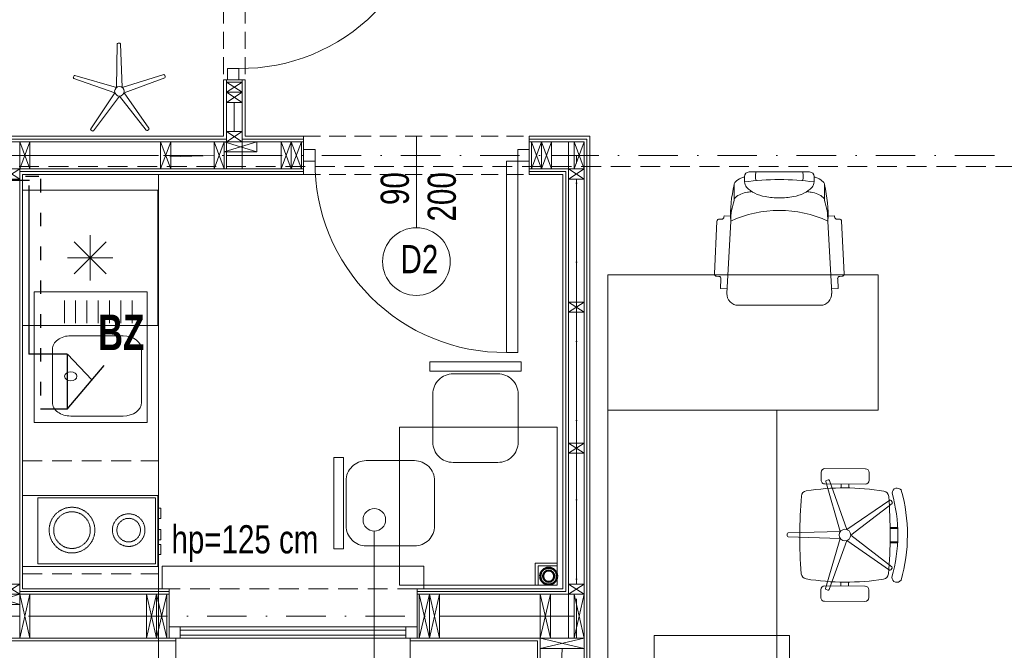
# Model space of a CAD drawing. Header units: inches. Extents: x 57112 to 98566, y -51777 to -16564.
# Tile 41 of 138: x 71891 to 72328, y -20690 to -20411. Entities that reach past the tile are written whole.
import ezdxf
from ezdxf import colors
from ezdxf.entities.mleader import LeaderData, LeaderLine
from ezdxf.lldxf.tags import DXFTag
from ezdxf.math import Vec2, Vec3

# ---------------------------------------------------------------- set-up
doc = ezdxf.new("R2010")
doc.units = ezdxf.units.IN
doc.header["$MEASUREMENT"] = 0
for name, pattern in [('ACAD_ISO03W100', [30, 12, -18]), ('DASHDOT', [1, 0.5, -0.25, 0, -0.25]), ('DASHED2', [0.375, 0.25, -0.125]), ('HIDDEN', [0.375, 0.25, -0.125])]:
    doc.linetypes.add(name, pattern=pattern)
doc.layers.get('0').update_dxf_attribs({"color": 251, "lineweight": 0})
for name, color, linetype, lineweight in [('# 01 WODA CIEPŁA', 20, 'ACAD_ISO03W100', 30), ('# 01 WODA SREDNICE', 184, 'Continuous', 0), ('# 01 WODA ZIMNA', 5, 'Continuous', 30), ('## 02 KS PION', 3, 'Continuous', 30), ('## 05 PODGRZEWACZ', 1, 'SOLID', 30), ('A11-kuchnia', 251, 'Continuous', 13), ('A21b-ściana szkielet', 3, 'Continuous', 20), ('A8-opisy pomieszczeń', 250, 'Continuous', 0), ('Kociol', 6, 'Continuous', 30), ('p-- zero bud', 250, 'Continuous', 0), ('p--dach', 251, 'Continuous', 30), ('p--drzwi', 251, 'Continuous', 0), ('p--konst-słupy', 251, 'Continuous', 0), ('p--meble wyp.', 251, 'Continuous', 0), ('p--ocieplenie w.wew.', 251, 'Continuous', 0), ('p--okna', 251, 'Continuous', 0), ('p--opis drzwi', 252, 'Continuous', 0), ('p--opis okna', 251, 'Continuous', 0), ('p--osie konstr', 250, 'DASHDOT', 15), ('p--podciąg', 251, 'Continuous', 0), ('p--płyta GK', 251, 'Continuous', 0), ('p--ściana szkielet', 251, 'Continuous', 0)]:
    doc.layers.add(name, color=color, linetype=linetype, lineweight=lineweight)
doc.layers.add('## 01 WODA ARMATURA', color=6, linetype='Continuous')
doc.styles.add('1-100', font='arial.ttf', dxfattribs={"width": 0.75, "height": 18})
doc.styles.add('1-50', font='arial.ttf', dxfattribs={"width": 0.75, "height": 12.5})
doc.styles.add('GENERATED_STYLE_7', font='arialbd.ttf', dxfattribs={"width": 0.75})
doc.styles.get("Standard").update_dxf_attribs({"font": 'arial.ttf', "width": 0.75})
doc.styles.add('STYL-1', font='arial.ttf', dxfattribs={"width": 0.75})
doc.linetypes.add('BATTING', pattern='A,0.0001,-0.1,[134,ltypeshp.shx,S=0.1,R=0,X=-0.1,Y=0],-0.2,[134,ltypeshp.shx,S=0.1,R=180,X=0.1,Y=0],-0.1', length=0.4001)
tags = doc.linetypes.add('SOLID', pattern=[10, 10, 0]).pattern_tags.tags
tags[6:7] = [DXFTag(74, 4), DXFTag(75, 0), DXFTag(340, '0'), DXFTag(46, 0.0), DXFTag(50, 0.0), DXFTag(44, 0.0), DXFTag(45, 0.0)]
tags[4:5] = [DXFTag(74, 4), DXFTag(75, 0), DXFTag(340, '0'), DXFTag(46, 0.0), DXFTag(50, 0.0), DXFTag(44, 0.0), DXFTag(45, 0.0)]

# ---------------------------------------------------------------- blocks, each defined once
blk = doc.blocks.new('drzwi-90-100')
for p, q in [((10.1, 87.38), (5.05, 87.38)), ((5.05, 87.38), (5.05, 2.53)), ((10.1, 2.53), (10.1, 87.38)), ((5.05, 2.53), (0, 2.53)), ((0, 2.53), (0, -2.53)), ((5.05, -2.53), (5.05, 2.53)), ((5.05, 2.53), (10.1, 2.53)), ((100, 2.53), (94.95, 2.53)), ((94.95, 2.53), (94.95, -2.53)), ((100, -2.53), (100, 2.53)), ((0, -2.53), (5.05, -2.53)), ((94.95, -2.53), (100, -2.53))]:
    blk.add_line(p, q)
blk.add_arc((10.8, 3.23), 84.15, 359.5233, 90.4767)
blk = doc.blocks.new('sof11_r')
for p, q in [((20.87, 36.93), (20.93, 35.93)), ((45.17, 39.11), (21.82, 37.98)), ((46.23, 38.16), (46.28, 37.16)), ((51.6, 36.44), (47.33, 36.22)), ((51.6, 36.44), (51.76, 33.45)), ((19.98, 34.88), (19.38, 34.85)), ((19.38, 34.85), (19.53, 31.85)), ((53.8, 33.56), (21.8, 31.85)), ((12.61, 30.34), (5.61, 30.34)), ((59.07, -7.89), (59.07, 28.56)), ((0, 23.76), (0, -3.09)), ((2, 25.76), (4.37, 25.76)), ((2, -5.09), (4.37, -5.09)), ((12.61, -9.66), (5.61, -9.66)), ((19.38, -14.18), (19.53, -11.18)), ((53.8, -12.88), (21.8, -11.18)), ((51.6, -15.77), (51.76, -12.78)), ((19.98, -14.21), (19.38, -14.18)), ((20.87, -16.26), (20.93, -15.26)), ((45.17, -18.43), (21.82, -17.31)), ((46.23, -17.49), (46.28, -16.49)), ((51.6, -15.77), (47.33, -15.54))]:
    blk.add_line(p, q)
for points in [[(2.23, 25.76, -0.030204), (2.78, 27.41, -0.097163), (4.32, 29.79, -0.203453), (5.61, 30.34, -0.203453)], [(8.71, 22.55, -0.01879), (8.95, 24.41, -0.054131), (9.78, 27.41, -0.097163), (11.32, 29.79, -0.203453), (12.61, 30.34, -0.203453)], [(4.37, -5.09, 0.184283), (6.75, -4.18, 0.102242), (9.43, -0.57, 0.061197), (10.93, 4.08, 0.047488), (11.52, 10.34, 0.047488), (10.93, 16.59, 0.061197), (9.43, 21.24, 0.102242), (6.75, 24.85, 0.184283), (4.37, 25.76, 0.184283)], [(8.71, -1.88, 0.01879), (8.95, -3.74, 0.054131), (9.78, -6.74, 0.097163), (11.32, -9.12, 0.203453), (12.61, -9.66, 0.203453)], [(2.23, -5.09, 0.030204), (2.78, -6.74, 0.097163), (4.32, -9.12, 0.203453), (5.61, -9.66, 0.203453)]]:
    blk.add_lwpolyline(points, format="xyb")
for centre, radius, start, end in [((19.93, 35.88), 1, 273.0448, 3.0448), ((21.87, 36.99), 1, 93.0448, 183.0448), ((45.23, 38.11), 1, 3.0448, 93.0448), ((47.28, 37.21), 1, 183.0448, 273.0448), ((18.77, -22.91), 54.85, 86.8308, 103.8805), ((21.41, 5.61), 26.24, 89.1562, 109.5996), ((68.33, 10.34), 51.27, 155.1826, 204.8174), ((54.07, 28.56), 5, 0, 93.0448), ((2, 23.76), 2, 90, 180), ((122.88, 10.34), 119.5, 172.5855, 187.4145), ((1.91, 14.05), 6.89, 73.9141, 106.0859), ((1.91, 6.62), 6.89, 253.9141, 286.0859), ((2, -3.09), 2, 180, 270), ((54.07, -7.89), 5, 266.9552, 0), ((18.77, 43.58), 54.85, 256.1195, 273.1692), ((21.41, 15.06), 26.24, 250.4004, 270.8438), ((19.93, -15.21), 1, 356.9552, 86.9552), ((21.87, -16.31), 1, 176.9552, 266.9552), ((47.28, -16.54), 1, 86.9552, 176.9552), ((45.23, -17.44), 1, 266.9552, 356.9552)]:
    blk.add_arc(centre, radius, start, end)
blk = doc.blocks.new('f021')
blk.add_lwpolyline([(-31.75, 70), (31.75, 70), (31.75, 63.39), (-31.75, 63.39)], close=True)
blk.add_lwpolyline([(-29.65, 14.01), (-29.65, 47.55, -0.414214), (-15.64, 61.57), (15.64, 61.57, -0.414214), (29.65, 47.55), (29.65, 14.01, -0.414214), (15.64, 0), (-15.64, 0, -0.414214)], format="xyb", close=True)
blk = doc.blocks.new('krzesło obrotowe')
for p, q in [((-8.95, 23.07), (-8.94, 20.22)), ((7.39, 24.53), (-7.53, 24.49)), ((8.82, 20.27), (8.82, 23.12)), ((-7.51, 18.81), (7.41, 18.85)), ((-1.47, 18.82), (-1.47, 17.39)), ((-0.66, 2.03), (5.74, 20.18)), ((1.37, 18.83), (1.37, 17.4)), ((7.11, 19.74), (1.72, 1.26)), ((6.18, 20.4), (6.88, 20.18)), ((-17.49, 12.18), (-17.07, 12.78)), ((-2.13, -0.01), (-17.42, 11.69)), ((-16.58, 12.86), (-0.66, 2.03)), ((-19.49, 2.43), (-16.69, 2.44)), ((-19.48, 2.79), (-16.68, 2.79)), ((1.72, 1.26), (20.97, 0.78)), ((21.31, 0.43), (21.32, -0.3)), ((-19.48, -2.54), (-16.67, -2.53)), ((-19.46, -2.9), (-16.67, -2.89)), ((-17.36, -11.79), (-2.13, -0.01)), ((-0.65, -2.03), (-16.51, -12.96)), ((5.85, -20.15), (-0.65, -2.03)), ((20.97, -0.66), (1.73, -1.25)), ((1.73, -1.25), (7.22, -19.7)), ((-16.99, -12.87), (-17.42, -12.28)), ((-1.37, -18.83), (-1.37, -17.4)), ((1.47, -18.82), (1.47, -17.39)), ((-8.82, -23.12), (-8.82, -20.27)), ((-7.41, -18.85), (7.51, -18.81)), ((6.99, -20.14), (6.3, -20.37)), ((8.94, -20.22), (8.95, -23.07)), ((7.53, -24.49), (-7.39, -24.53))]:
    blk.add_line(p, q)
blk.add_circle((0, 0), 2.13)
for centre, radius, start, end in [((-7.53, 23.07), 1.42, 90.1621, 180.1621), ((7.4, 23.11), 1.42, 0.1621, 90.1621), ((-7.52, 20.23), 1.42, 180.1621, 270.1621), ((6.07, 20.06), 0.355, 72.1621, 160.5763), ((6.77, 19.84), 0.355, 343.748, 72.1621), ((7.4, 20.27), 1.42, 270.1621, 0.1621), ((37.88, 0.11), 60.97, 164.3717, 195.9526), ((-19.3, 15.49), 1.86, 0.1621, 146.0387), ((37.88, 0.11), 57.42, 164.4503, 195.874), ((-14.04, 14.12), 2.13, 99.2648, 175.6008), ((0.21, -73.23), 90.64, 81.0595, 99.2648), ((13.96, 14.2), 2.13, 4.7235, 81.0595), ((-17.21, 11.98), 0.355, 144.1621, 232.5763), ((-16.78, 12.57), 0.355, 55.748, 144.1621), ((163.51, 0.46), 180.21, 175.6008, 184.7235), ((-163.51, -0.46), 180.21, 355.6008, 4.7235), ((20.96, 0.42), 0.355, 0.1621, 88.5763), ((20.96, -0.31), 0.355, 271.748, 0.1621), ((-17.14, -12.07), 0.355, 127.748, 216.1621), ((-16.71, -12.66), 0.355, 216.1621, 304.5763), ((-13.96, -14.2), 2.13, 184.7235, 261.0595), ((14.04, -14.12), 2.13, 279.2648, 355.6008), ((-19.21, -15.6), 1.86, 214.2856, 0.1621), ((-0.21, 73.23), 90.64, 261.0595, 279.2648), ((-7.4, -20.27), 1.42, 90.1621, 180.1621), ((6.19, -20.03), 0.355, 199.748, 288.1621), ((6.88, -19.8), 0.355, 288.1621, 16.5763), ((7.52, -20.23), 1.42, 0.1621, 90.1621), ((-7.4, -23.11), 1.42, 180.1621, 270.1621), ((7.53, -23.07), 1.42, 270.1621, 0.1621)]:
    blk.add_arc(centre, radius, start, end)
blk = doc.blocks.new('okno-110-szalówka')
at = {"linetype": 'Continuous', "ltscale": 35}
for p, q in [((0, 45.75), (110, 45.75)), ((-3, -10), (113, -10))]:
    blk.add_line(p, q, dxfattribs=at)
for p, q in [((0, 45.75), (0, 39.75)), ((110, 39.75), (110, 45.75)), ((3, 39.75), (3, 21.95)), ((107, 21.95), (107, 39.75)), ((5, 21.95), (0, 21.95)), ((0, 21.95), (0, 16.95)), ((0, 21.95), (0, 0)), ((105, 21.95), (5, 21.95)), ((5, 16.95), (5, 21.95)), ((110, 21.95), (105, 21.95)), ((105, 21.95), (105, 16.95)), ((110, 0), (110, 21.95)), ((110, 16.95), (110, 21.95)), ((5, 20.61), (105, 20.61)), ((5, 18.45), (105, 18.45)), ((0, 16.95), (5, 16.95)), ((5, 16.95), (105, 16.95)), ((105, 16.95), (110, 16.95)), ((-3, 0), (-3, -10)), ((0, 0), (-3, 0)), ((110, 0), (113, 0)), ((113, 0), (113, -10))]:
    blk.add_line(p, q)
at = {"linetype": 'HIDDEN', "ltscale": 35}
for p, q in [((0, 39.75), (110, 39.75)), ((0, 0), (110, 0))]:
    blk.add_line(p, q, dxfattribs=at)
blk = doc.blocks.new('stojak wieszak')
for p, q in [((-0.66, 2.03), (5.74, 20.18)), ((7.11, 19.74), (1.72, 1.26)), ((6.18, 20.4), (6.88, 20.18)), ((6.18, 20.4), (6.88, 20.18)), ((-17.49, 12.18), (-17.07, 12.78)), ((-17.07, 12.78), (-17.49, 12.18)), ((-2.13, -0.01), (-17.42, 11.69)), ((-16.58, 12.86), (-0.66, 2.03)), ((1.72, 1.26), (20.97, 0.78)), ((21.31, 0.43), (21.32, -0.3)), ((21.31, 0.43), (21.32, -0.3)), ((-17.36, -11.79), (-2.13, -0.01)), ((-0.65, -2.03), (-16.51, -12.96)), ((5.85, -20.15), (-0.65, -2.03)), ((20.97, -0.66), (1.73, -1.25)), ((1.73, -1.25), (7.22, -19.7)), ((-16.99, -12.87), (-17.42, -12.28)), ((-17.42, -12.28), (-16.99, -12.87)), ((6.99, -20.14), (6.3, -20.37)), ((6.99, -20.14), (6.3, -20.37))]:
    blk.add_line(p, q)
blk.add_circle((0, 0), 2.13)
for centre, start, end in [((6.07, 20.06), 72.1621, 160.5763), ((6.77, 19.84), 343.748, 72.1621), ((-17.21, 11.98), 144.1621, 232.5763), ((-16.78, 12.57), 55.748, 144.1621), ((20.96, 0.42), 0.1621, 88.5763), ((20.96, -0.31), 271.748, 0.1621), ((-17.14, -12.07), 127.748, 216.1621), ((-16.71, -12.66), 216.1621, 304.5763), ((6.19, -20.03), 199.748, 288.1621), ((6.88, -19.8), 288.1621, 16.5763)]:
    blk.add_arc(centre, 0.355, start, end)
blk = doc.blocks.new('ukł.słupów-1K')
at = {"ltscale": 35}
for p, q in [((500.4, 316.5), (493.4, 316.5)), ((526.65, 278.05), (526.65, 290.05)), ((628.65, 278.05), (628.65, 290.05))]:
    blk.add_line(p, q, dxfattribs=at)
for p, q in [((493.4, 312), (500.4, 316.5)), ((493.4, 316.5), (500.4, 312)), ((493.4, 307.5), (500.4, 312)), ((493.4, 312), (500.4, 307.5)), ((493.4, 290.05), (500.4, 294.55)), ((493.4, 294.55), (500.4, 290.05)), ((401.7, 290.05), (406.2, 278.05)), ((406.2, 290.05), (401.7, 278.05)), ((464.2, 290.05), (468.7, 278.05)), ((468.7, 290.05), (464.2, 278.05)), ((487.9, 290.05), (492.4, 278.05)), ((492.4, 290.05), (487.9, 278.05)), ((492.4, 285.55), (506.9, 290.05)), ((492.4, 290.05), (506.9, 285.55)), ((517.65, 290.05), (522.15, 278.05)), ((522.15, 290.05), (517.65, 278.05)), ((522.15, 290.05), (526.65, 278.05)), ((526.65, 290.05), (522.15, 278.05)), ((628.65, 290.05), (633.15, 278.05)), ((633.15, 290.05), (628.65, 278.05)), ((633.15, 290.05), (637.65, 278.05)), ((637.65, 290.05), (633.15, 278.05)), ((647.6, 290.05), (652.1, 278.05)), ((652.1, 290.05), (647.6, 278.05)), ((394.7, 273.55), (401.7, 278.05)), ((394.7, 278.05), (401.7, 273.55)), ((645.1, 273.55), (652.1, 278.05)), ((645.1, 278.05), (652.1, 273.55)), ((645.1, 214.5), (652.1, 219)), ((645.1, 219), (652.1, 214.5)), ((645.1, 152), (652.1, 156.5)), ((645.1, 156.5), (652.1, 152)), ((394.7, 89.5), (401.7, 94)), ((394.7, 94), (401.7, 89.5)), ((645.1, 89.5), (652.1, 94)), ((645.1, 94), (652.1, 89.5)), ((387.2, 85), (401.7, 89.5)), ((387.2, 89.5), (401.7, 85)), ((406.2, 70), (401.7, 89.5)), ((401.7, 70), (406.2, 89.5)), ((462.45, 70), (457.95, 89.5)), ((457.95, 70), (462.45, 89.5)), ((466.95, 70), (462.45, 89.5)), ((462.45, 70), (466.95, 89.5)), ((583.45, 70), (578.95, 89.5)), ((578.95, 70), (583.45, 89.5)), ((587.95, 70), (583.45, 89.5)), ((583.45, 70), (587.95, 89.5)), ((637.1, 70), (632.6, 89.5)), ((632.6, 70), (637.1, 89.5)), ((652.1, 70), (647.6, 89.5)), ((647.6, 70), (652.1, 89.5)), ((632.6, 70), (652.1, 65.5)), ((632.6, 65.5), (652.1, 70))]:
    blk.add_line(p, q)
for points in [[(493.4, 316.5), (500.4, 316.5), (500.4, 312), (493.4, 312)], [(493.4, 312), (500.4, 312), (500.4, 307.5), (493.4, 307.5)], [(493.4, 294.55), (500.4, 294.55), (500.4, 290.05), (493.4, 290.05)], [(406.2, 290.05), (406.2, 278.05), (401.7, 278.05), (401.7, 290.05)], [(468.7, 290.05), (468.7, 278.05), (464.2, 278.05), (464.2, 290.05)], [(492.4, 290.05), (492.4, 278.05), (487.9, 278.05), (487.9, 290.05)], [(492.4, 290.05), (506.9, 290.05), (506.9, 285.55), (492.4, 285.55)], [(522.15, 290.05), (522.15, 278.05), (517.65, 278.05), (517.65, 290.05)], [(526.65, 290.05), (526.65, 278.05), (522.15, 278.05), (522.15, 290.05)], [(633.15, 290.05), (633.15, 278.05), (628.65, 278.05), (628.65, 290.05)], [(637.65, 290.05), (637.65, 278.05), (633.15, 278.05), (633.15, 290.05)], [(652.1, 290.05), (652.1, 278.05), (647.6, 278.05), (647.6, 290.05)], [(394.7, 278.05), (401.7, 278.05), (401.7, 273.55), (394.7, 273.55)], [(645.1, 278.05), (652.1, 278.05), (652.1, 273.55), (645.1, 273.55)], [(645.1, 219), (652.1, 219), (652.1, 214.5), (645.1, 214.5)], [(645.1, 156.5), (652.1, 156.5), (652.1, 152), (645.1, 152)], [(394.7, 94), (401.7, 94), (401.7, 89.5), (394.7, 89.5)], [(645.1, 94), (652.1, 94), (652.1, 89.5), (645.1, 89.5)], [(387.2, 89.5), (401.7, 89.5), (401.7, 85), (387.2, 85)], [(401.7, 70), (401.7, 89.5), (406.2, 89.5), (406.2, 70)], [(457.95, 70), (457.95, 89.5), (462.45, 89.5), (462.45, 70)], [(462.45, 70), (462.45, 89.5), (466.95, 89.5), (466.95, 70)], [(578.95, 70), (578.95, 89.5), (583.45, 89.5), (583.45, 70)], [(583.45, 70), (583.45, 89.5), (587.95, 89.5), (587.95, 70)], [(632.6, 70), (632.6, 89.5), (637.1, 89.5), (637.1, 70)], [(647.6, 70), (647.6, 89.5), (652.1, 89.5), (652.1, 70)], [(632.6, 65.5), (652.1, 65.5), (652.1, 70), (632.6, 70)]]:
    blk.add_lwpolyline(points, close=True)
for points in [[(466.95, 89.5), (466.95, 70)], [(578.95, 89.5), (578.95, 70)]]:
    blk.add_lwpolyline(points, dxfattribs=at)
blk = doc.blocks.new('FRIDGE_65_86')
at = {"color": 0, "linetype": 'Continuous'}
for p, q in [((0.6, 0.6), (0, 0.6)), ((0, 0.6), (0, 0)), ((0.6, 0), (0.6, 0.6)), ((0.3, 0.2), (0.3, 0.4)), ((0.229289, 0.229289), (0.370711, 0.370711)), ((0.229289, 0.370711), (0.370711, 0.229289)), ((0.2, 0.3), (0.4, 0.3)), ((0, 0), (0.6, 0))]:
    blk.add_line(p, q, dxfattribs=at)
blk = doc.blocks.new('kuchenka_16')
for points in [[(0, 0), (31.55, 0), (31.55, -60), (0, -60)], [(1, -6.74), (30.35, -6.74), (30.35, -59), (1, -59)], [(5.7, -60), (10.19, -60), (10.19, -61.31), (5.7, -61.31)], [(15.11, -60), (19.61, -60), (19.61, -61.31), (15.11, -61.31)], [(21.75, -60), (26.24, -60), (26.24, -61.31), (21.75, -61.31)]]:
    blk.add_lwpolyline(points, close=True)
at = {"linetype": 'DASHED2'}
for centre, radius in [((15.38, -21.95), 10.13), ((15.38, -21.95), 8.13), ((15.38, -47.09), 7.23), ((15.38, -47.09), 5.23)]:
    blk.add_circle(centre, radius, dxfattribs=at)
blk = doc.blocks.new('zlew-58x50')
at = {"color": 0, "linetype": 'Continuous'}
for p, q in [((8.87, -8), (32.47, -8)), ((2.87, -39.36), (2.87, -16.16)), ((38.47, -39.36), (38.47, -16.16)), ((8.87, -47.52), (32.47, -47.52))]:
    blk.add_line(p, q, dxfattribs=at)
at = {"ltscale": 8}
for p, q in [((44.02, -13.33), (54.02, -13.33)), ((44.02, -18.33), (54.02, -18.33)), ((44.02, -23.33), (54.02, -23.33)), ((44.02, -28.33), (54.02, -28.33)), ((44.02, -33.33), (54.02, -33.33)), ((44.02, -38.33), (54.02, -38.33)), ((44.02, -43.33), (54.02, -43.33))]:
    blk.add_line(p, q, dxfattribs=at)
blk.add_lwpolyline([(0, -50), (58, -50), (58, 0), (0, 0)], close=True, dxfattribs=at)
at = {"color": 0, "linetype": 'Continuous', "extrusion": (0, 0, -1)}
for centre, start_param, end_param in [((8.87, -16.16), 1.570796, 3.141593), ((8.87, -39.36), 0, 1.570796)]:
    blk.add_ellipse(centre, major_axis=(0, -8.16), ratio=0.735294, start_param=start_param, end_param=end_param, dxfattribs=at)
at = {"color": 0, "linetype": 'Continuous'}
for centre, start_param, end_param in [((32.47, -16.16), 1.570796, 3.141593), ((32.47, -39.36), 0, 1.570796)]:
    blk.add_ellipse(centre, major_axis=(0, -8.16), ratio=0.735294, start_param=start_param, end_param=end_param, dxfattribs=at)
at = {"color": 0, "linetype": 'Continuous', "extrusion": (0, 0, -1)}
blk.add_ellipse((20.49, -16.16), major_axis=(0, -2.72), ratio=0.735294, dxfattribs=at)

msp = doc.modelspace()

# ---------------------------------------------------------------- linework, layer by layer
at = {"layer": '# 01 WODA CIEPŁA', "ltscale": 0.5}
for p, q in [((71518.757, -20479.914, 159.745), (71900.592, -20479.914, 159.745)), ((71900.492, -20481.114, 159.745), (71900.492, -20583.221, 159.745))]:
    msp.add_line(p, q, dxfattribs=at)
at = {"layer": '# 01 WODA SREDNICE', "linetype": 'Continuous', "elevation": 151.8}
msp.add_lwpolyline([(72129.669, -20651.437), (72119.919, -20651.437), (72119.919, -20661.187)], dxfattribs=at)
msp.add_lwpolyline([(72121.169, -20652.687), (72121.169, -20661.187), (72129.669, -20661.187), (72129.669, -20652.687)], close=True, dxfattribs=at)
at = {"layer": '# 01 WODA ZIMNA', "ltscale": 35}
for p, q in [((71513.629, -20481.642, 159.745), (71895.665, -20481.642, 159.745)), ((71895.365, -20484.042, 159.745), (71895.365, -20558.87, 159.745))]:
    msp.add_line(p, q, dxfattribs=at)
at = {"layer": '## 01 WODA ARMATURA'}
for p, q in [((71912.37, -20558.87, 151.8), (71895.365, -20558.87, 151.8)), ((71912.236, -20558.889, 151.8), (71912.236, -20583.239, 151.8)), ((71923.25, -20570.26, 151.8), (71912.481, -20558.889, 151.8)), ((71912.236, -20583.239, 151.8), (71928.642, -20563.906, 151.8)), ((71912.37, -20583.221, 151.8), (71900.492, -20583.221, 151.8))]:
    msp.add_line(p, q, dxfattribs=at)
at = {"layer": '## 02 KS PION', "color": 3, "lineweight": 50}
for radius in [3.75, 2.5]:
    msp.add_circle((72125.864, -20657.227, 151.8), radius, dxfattribs=at)
at = {"layer": 'A11-kuchnia', "linetype": 'Continuous', "ltscale": 35}
for p, q in [((71952.872, -20709.83, 151.8), (71952.872, -20479.38, 151.8)), ((71952.872, -20662.783, 151.8), (71952.872, -20479.38, 151.8)), ((71952.872, -20662.783, 151.8), (71952.872, -20479.38, 151.8)), ((71892.492, -20546.133, 151.8), (71952.492, -20546.133, 151.8))]:
    msp.add_line(p, q, dxfattribs=at)
at = {"layer": 'A11-kuchnia', "linetype": 'HIDDEN', "ltscale": 35}
for p, q in [((71892.492, -20606.133, 151.8), (71952.492, -20606.133, 151.8)), ((71892.492, -20656.133, 151.8), (71952.492, -20656.133, 151.8))]:
    msp.add_line(p, q, dxfattribs=at)
at = {"layer": 'A21b-ściana szkielet', "ltscale": 35}
for p, q in [((72017.192, -20479.133, 151.8), (72017.192, -20462.233, 151.8)), ((72117.192, -20479.133, 151.8), (72117.192, -20462.233, 151.8))]:
    msp.add_line(p, q, dxfattribs=at)
at = {"layer": 'A8-opisy pomieszczeń'}
msp.add_line((72048.534, -20888.709, 151.8), (72048.534, -20637.288, 151.8), dxfattribs=at)
msp.add_circle((72048.534, -20632.288, 151.8), 5, dxfattribs=at)
at = {"layer": 'p--dach', "linetype": 'HIDDEN', "lineweight": 20, "ltscale": 35}
msp.add_line((72529.702, -20475.683, 151.8), (71409.482, -20475.683, 151.8), dxfattribs=at)
at = {"layer": 'p--meble wyp.', "linetype": 'Continuous', "lineweight": 5, "elevation": 151.8}
for points in [[(72152.078, -20583.696), (72272.078, -20583.696), (72272.078, -20523.696), (72152.078, -20523.696)], [(72227.078, -20723.696), (72152.078, -20723.696), (72152.078, -20583.696), (72227.078, -20583.696)], [(72129.669, -20661.187), (72059.669, -20661.187), (72059.669, -20591.187), (72129.669, -20591.187)], [(72232.664, -20718.497), (72172.664, -20718.497), (72172.664, -20683.497), (72232.664, -20683.497)]]:
    msp.add_lwpolyline(points, close=True, dxfattribs=at)
at = {"layer": 'p--ocieplenie w.wew.', "linetype": 'BATTING', "ltscale": 3}
for p, q in [((71986.442, -20447.233, 151.8), (71986.442, -20460.183, 151.8)), ((71952.848, -20470.683, 151.8), (71895.742, -20470.683, 151.8)), ((71977.442, -20470.683, 151.8), (71957.848, -20471.288, 151.8)), ((72007.192, -20470.683, 151.8), (71982.942, -20470.683, 151.8)), ((72127.192, -20470.683, 151.8), (72137.142, -20470.683, 151.8)), ((72138.142, -20481.183, 151.8), (72138.142, -20535.733, 151.8)), ((72138.142, -20598.233, 151.8), (72138.142, -20540.233, 151.8)), ((72138.142, -20660.733, 151.8), (72138.142, -20602.733, 151.8)), ((71869.992, -20674.983, 151.8), (71891.242, -20674.983, 151.8)), ((71895.742, -20674.983, 151.8), (71947.492, -20674.983, 151.8)), ((72077.492, -20674.983, 151.8), (72122.142, -20674.983, 151.8)), ((72137.142, -20674.983, 151.8), (72126.642, -20674.983, 151.8)), ((72131.892, -20689.233, 151.8), (72130.073, -20728.77, 151.8))]:
    msp.add_line(p, q, dxfattribs=at)
at = {"layer": 'p--opis drzwi', "lineweight": 0}
msp.add_line((72067.192, -20462.233, 151.8), (72067.192, -20502.751, 151.8), dxfattribs=at)
msp.add_circle((72067.192, -20517.751, 151.8), 15, dxfattribs=at)
at = {"layer": 'p--osie konstr', "linetype": 'DASHDOT', "ltscale": 35}
for p, q in [((72534.141, -20470.683, 151.8), (71449.948, -20470.683, 151.8)), ((72138.142, -20684.733, 151.8), (72138.142, -20470.683, 151.8)), ((72132.272, -20674.983, 151.8), (71699.292, -20674.983, 151.8))]:
    msp.add_line(p, q, dxfattribs=at)
at = {"layer": 'p--podciąg', "linetype": 'HIDDEN', "ltscale": 30}
for p, q in [((71981.692, -20337.233, 151.8), (71981.692, -20437.233, 151.8)), ((71991.192, -20337.233, 151.8), (71991.192, -20437.233, 151.8)), ((72017.192, -20462.233, 151.8), (72117.192, -20462.233, 151.8)), ((72017.192, -20479.133, 151.8), (72117.192, -20479.133, 151.8))]:
    msp.add_line(p, q, dxfattribs=at)
at = {"layer": 'p--płyta GK', "ltscale": 35}
for p, q in [((71981.692, -20462.233, 151.8), (71981.692, -20437.233, 151.8)), ((71991.192, -20462.233, 151.8), (71991.192, -20437.233, 151.8)), ((71858.192, -20462.233, 151.8), (71981.692, -20462.233, 151.8)), ((71858.192, -20463.483, 151.8), (71982.942, -20463.483, 151.8)), ((71989.942, -20463.483, 151.8), (72017.192, -20463.483, 151.8)), ((71991.192, -20462.233, 151.8), (72017.192, -20462.233, 151.8)), ((72144.092, -20462.233, 151.8), (72117.192, -20462.233, 151.8)), ((72142.842, -20463.483, 151.8), (72117.192, -20463.483, 151.8)), ((72142.842, -20734.033, 151.8), (72142.842, -20463.483, 151.8)), ((72144.092, -20732.783, 151.8), (72144.092, -20462.233, 151.8)), ((71891.242, -20477.883, 151.8), (72017.192, -20477.883, 151.8)), ((71892.492, -20662.783, 151.8), (71892.492, -20479.133, 151.8)), ((71892.492, -20479.133, 151.8), (72017.192, -20479.133, 151.8)), ((72133.442, -20477.883, 151.8), (72117.192, -20477.883, 151.8)), ((72132.192, -20479.133, 151.8), (72117.192, -20479.133, 151.8)), ((72132.192, -20662.783, 151.8), (72132.192, -20479.133, 151.8)), ((72133.442, -20664.033, 151.8), (72133.442, -20477.883, 151.8)), ((71957.492, -20664.033, 151.8), (71891.242, -20664.033, 151.8)), ((71957.492, -20662.783, 151.8), (71892.492, -20662.783, 151.8)), ((72132.192, -20662.783, 151.8), (72067.492, -20662.783, 151.8)), ((72133.442, -20664.033, 151.8), (72067.492, -20664.033, 151.8))]:
    msp.add_line(p, q, dxfattribs=at)
at = {"layer": 'p--ściana szkielet', "ltscale": 35}
for p, q in [((71991.192, -20437.233, 151.8), (71981.692, -20437.233, 151.8)), ((71982.942, -20476.683, 151.8), (71982.942, -20437.233, 151.8)), ((71989.942, -20476.683, 151.8), (71989.942, -20437.233, 151.8)), ((72017.192, -20464.683, 151.8), (71858.192, -20464.683, 151.8)), ((71891.242, -20684.733, 151.8), (71891.242, -20464.683, 151.8)), ((72141.642, -20464.683, 151.8), (72117.192, -20464.683, 151.8)), ((72134.642, -20684.733, 151.8), (72134.642, -20464.683, 151.8)), ((72141.642, -20754.733, 151.8), (72141.642, -20464.683, 151.8)), ((72017.192, -20476.683, 151.8), (71858.192, -20476.683, 151.8)), ((72141.642, -20476.683, 151.8), (72117.192, -20476.683, 151.8)), ((71957.492, -20665.233, 151.8), (71859.992, -20665.233, 151.8)), ((72141.642, -20665.233, 151.8), (72067.492, -20665.233, 151.8)), ((71960.492, -20685.933, 151.8), (71856.992, -20685.933, 151.8)), ((71960.492, -20684.733, 151.8), (71859.992, -20684.733, 151.8)), ((72141.642, -20684.733, 151.8), (72064.492, -20684.733, 151.8)), ((72120.942, -20685.933, 151.8), (72064.492, -20685.933, 151.8)), ((72120.942, -20755.933, 151.8), (72120.942, -20685.933, 151.8)), ((72122.142, -20754.733, 151.8), (72122.142, -20684.733, 151.8))]:
    msp.add_line(p, q, dxfattribs=at)
at = {"layer": 'p--ściana szkielet', "ltscale": 35, "elevation": 151.8}
for points in [[(71957.492, -20662.783), (71957.492, -20684.733), (71960.492, -20684.733), (71960.492, -20702.533)], [(72067.492, -20662.783), (72067.492, -20684.733), (72064.492, -20684.733), (72064.492, -20702.533)]]:
    msp.add_lwpolyline(points, dxfattribs=at)

# ---------------------------------------------------------------- block references
at = {"layer": 'A11-kuchnia', "linetype": 'Continuous', "ltscale": 35, "xscale": -100, "yscale": 100, "zscale": 100, "rotation": 270}
msp.add_blockref('FRIDGE_65_86', (71892.492, -20546.133, 151.8), dxfattribs=at)
at = {"layer": 'A11-kuchnia', "linetype": 'Continuous', "ltscale": 35, "rotation": 90}
msp.add_blockref('zlew-58x50', (71897.733, -20589.121, 151.8), dxfattribs=at)
at = {"layer": 'A11-kuchnia', "linetype": 'Continuous', "ltscale": 35, "xscale": -1, "rotation": 89.99999999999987}
msp.add_blockref('kuchenka_16', (71892.492, -20621.434, 151.8), dxfattribs=at)
at = {"layer": 'p--drzwi'}
for p, rotation in [((71985.942, -20337.233, 151.8), 270.0000000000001), ((72117.192, -20470.683, 151.8), 180)]:
    msp.add_blockref('drzwi-90-100', p, dxfattribs=dict(at, rotation=rotation))
at = {"layer": 'p--konst-słupy'}
msp.add_blockref('ukł.słupów-1K', (71489.542, -20754.733, 151.8), dxfattribs=at)
at = {"layer": 'p--meble wyp.', "linetype": 'Continuous', "lineweight": 5}
for name, p, rotation in [('stojak wieszak', (71935.481, -20442.279, 151.8), 18.42791700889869), ('sof11_r', (72217.831, -20478.066, 151.8), 270.0000000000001)]:
    msp.add_blockref(name, p, dxfattribs=dict(at, rotation=rotation))
for name, p, xscale, yscale, zscale in [('f021', (72093.41, -20606.79, 151.8), 0.6375000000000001, 0.6375000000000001, 0.6375000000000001), ('krzesło obrotowe', (72257.278, -20638.985, 151.8), -1.2, 1.2, 1.2)]:
    msp.add_blockref(name, p, dxfattribs=dict(at, xscale=xscale, yscale=yscale, zscale=zscale))
at = {"layer": 'p--meble wyp.', "linetype": 'Continuous', "lineweight": 5, "xscale": -0.6375000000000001, "yscale": 0.6375000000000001, "zscale": 0.6375000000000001, "rotation": 89.99999999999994}
msp.add_blockref('f021', (72075.272, -20624.927, 151.8), dxfattribs=at)
at = {"layer": 'p--okna', "linetype": 'Continuous', "rotation": 180}
msp.add_blockref('okno-110-szalówka', (72067.492, -20662.783, 151.8), dxfattribs=at)

# ---------------------------------------------------------------- texts
at = {"layer": '## 01 WODA ARMATURA', "linetype": 'Continuous', "style": 'GENERATED_STYLE_7', "width": 0.7}
msp.add_text('BZ', height=15.748, dxfattribs=at).set_placement((71925.953, -20557.028, 346.055))
at = {"layer": 'p-- zero bud', "insert": (71735.659, -20568.661, 151.8), "char_height": 12.5, "width": 531.91597, "attachment_point": 1, "style": '1-50'}
msp.add_mtext('±0,00= 31,60 m npm', dxfattribs=at)
at = {"layer": 'p--opis drzwi', "lineweight": 0, "insert": (72051.356, -20478.161, 151.8), "char_height": 12.5, "width": 11.15966, "attachment_point": 3, "rotation": 90}
msp.add_mtext('90\\P200', dxfattribs=at)
at = {"layer": 'p--opis drzwi', "lineweight": 0, "insert": (72060.154, -20522.938, 151.8), "char_height": 12.5, "width": 65.787, "attachment_point": 7, "style": 'STYL-1'}
msp.add_mtext('D2', dxfattribs=at)
at = {"layer": 'p--opis okna', "insert": (72023.714, -20634.632, 151.8), "char_height": 12.5, "width": 128.63421, "attachment_point": 3, "style": '1-100'}
msp.add_mtext('hp=125 cm', dxfattribs=at)

# ---------------------------------------------------------------- leaders
at = {"layer": '## 05 PODGRZEWACZ', "color": 1, "lineweight": 15}
ml = msp.add_multileader_mtext('Standard', dxfattribs=at)
ml.set_content('Podgrzewacz wody użytkowej wiszący 50l\\Pz wbudowanym zaworem mieszającym\\Podpływ z zaworu bezpieczeństwa podłączyć do kanalizacji poprzez syfon', color=256)
ml.set_leader_properties()
ml.build(insert=Vec2(0, 0))
ml.multileader.update_dxf_attribs({"dogleg_length": 52.872})
ctx = ml.context
ctx.base_point, ctx.char_height, ctx.plane_origin = Vec3(71732.734, -19924.672, 240.049), 15, Vec3(71895.233, -19206.398, 240.049)
notes = []
notes.append((ctx, [(0, (1, 1, 0), (71679.067, -19944.632, 240.049), (1, 0), 52.872, [(0, [(71554.294, -20507.441, 240.049)], 0, [])])]))
ctx.mtext.insert, ctx.mtext.width, ctx.mtext.flow_direction = Vec3(71733.939, -19934.935, 240.049), 301.81321, 5
at = {"layer": 'Kociol', "color": 217, "lineweight": 15, "ltscale": 1000, "true_color": 0x93278f}
ml = msp.add_multileader_mtext('Standard', dxfattribs=at)
ml.set_content('hydrofor 25l', color=(147, 39, 143))
ml.set_leader_properties(color=256, linetype='Continuous', lineweight=25)
ml.build(insert=Vec2(0, 0))
ctx = ml.context
ctx.base_point, ctx.char_height, ctx.plane_origin = Vec3(73473.8, -20617.978, 159.745), 15, Vec3(73743.319, -20197.664, 159.745)
ctx.text_align_type = 2
notes.append((ctx, [(0, (1, 1, 0), (73582.794, -20617.978, 159.745), (-1, 0), 24.22, [(0, [(73733.563, -20502.565, 159.745)], 0, [])])]))
ctx.mtext.insert, ctx.mtext.width, ctx.mtext.alignment, ctx.mtext.flow_direction = Vec3(73556.575, -20608.281, 159.745), 3769.1343, 3, 5
ml = msp.add_multileader_mtext('Standard', dxfattribs=at)
ml.set_content('stacja uzdatniania wody \\P', color=(147, 39, 143))
ml.set_leader_properties(color=256, linetype='Continuous', lineweight=25)
ml.build(insert=Vec2(0, 0))
ctx = ml.context
ctx.base_point, ctx.char_height, ctx.plane_origin = Vec3(73441.02, -20642.958, 159.745), 15, Vec3(73752.998, -20214.147, 159.745)
ctx.text_align_type = 2
notes.append((ctx, [(0, (1, 1, 0), (73635.323, -20642.958, 159.745), (-1, 0), 24.22, [(0, [(73774.885, -20541.503, 159.745)], 0, [])])]))
ctx.mtext.insert, ctx.mtext.width, ctx.mtext.alignment, ctx.mtext.flow_direction = Vec3(73609.104, -20633.26, 159.745), 3769.1343, 3, 5
for ctx, leaders in notes:
    for number, flags, end, landing, length, lines in leaders:
        leader = LeaderData()
        leader.index, (leader.has_last_leader_line, leader.has_dogleg_vector, leader.attachment_direction) = number, flags
        leader.last_leader_point, leader.dogleg_vector, leader.dogleg_length = Vec3(end), Vec3(landing), length
        for number, points, colour, breaks in lines:
            line = LeaderLine()
            line.index, line.vertices, line.color, line.breaks = number, Vec3.list(points), colors.encode_raw_color(colour), breaks
            leader.lines.append(line)
        ctx.leaders.append(leader)

doc.saveas('drawing.dxf')
